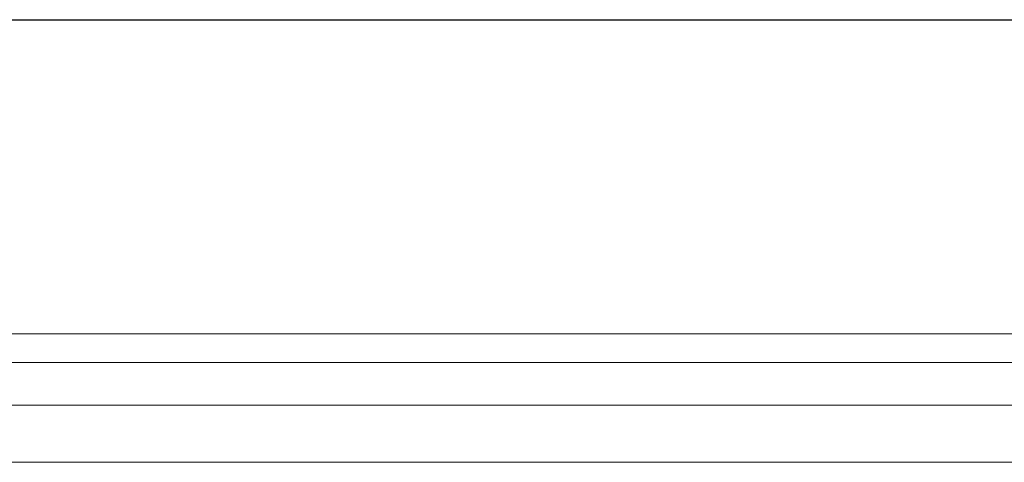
# Model space of a CAD drawing. Extents: x -547885 to -186295, y -25370 to 156194.
# Tile 60 of 256: x -512018 to -511328, y -8440 to -8130. Entities that reach past the tile are written whole.
import ezdxf

# ---------------------------------------------------------------- set-up
doc = ezdxf.new("R2010")
doc.units = 0
doc.header["$MEASUREMENT"] = 0
doc.layers.add('Arch stropy_Nr_Pióra__1', color=7, linetype='Continuous', lineweight=25)
doc.layers.add('INWENT. DRZWI_Nr_Pióra__21', color=7, linetype='Continuous', lineweight=9)

msp = doc.modelspace()

# ---------------------------------------------------------------- linework, layer by layer
at = {"layer": 'Arch stropy_Nr_Pióra__1', "linetype": 'Continuous'}
msp.add_line((-513739.55, -8129.61), (-508509.55, -8129.61), dxfattribs=at)
at = {"layer": 'INWENT. DRZWI_Nr_Pióra__21', "linetype": 'Continuous'}
for p, q in [((-508669.55, -8349.61), (-512299.55, -8349.61)), ((-508679.55, -8369.61), (-512299.55, -8369.61)), ((-508679.55, -8399.61), (-512299.55, -8399.61)), ((-508679.55, -8439.61), (-512299.55, -8439.61))]:
    msp.add_line(p, q, dxfattribs=at)

doc.saveas('drawing.dxf')
